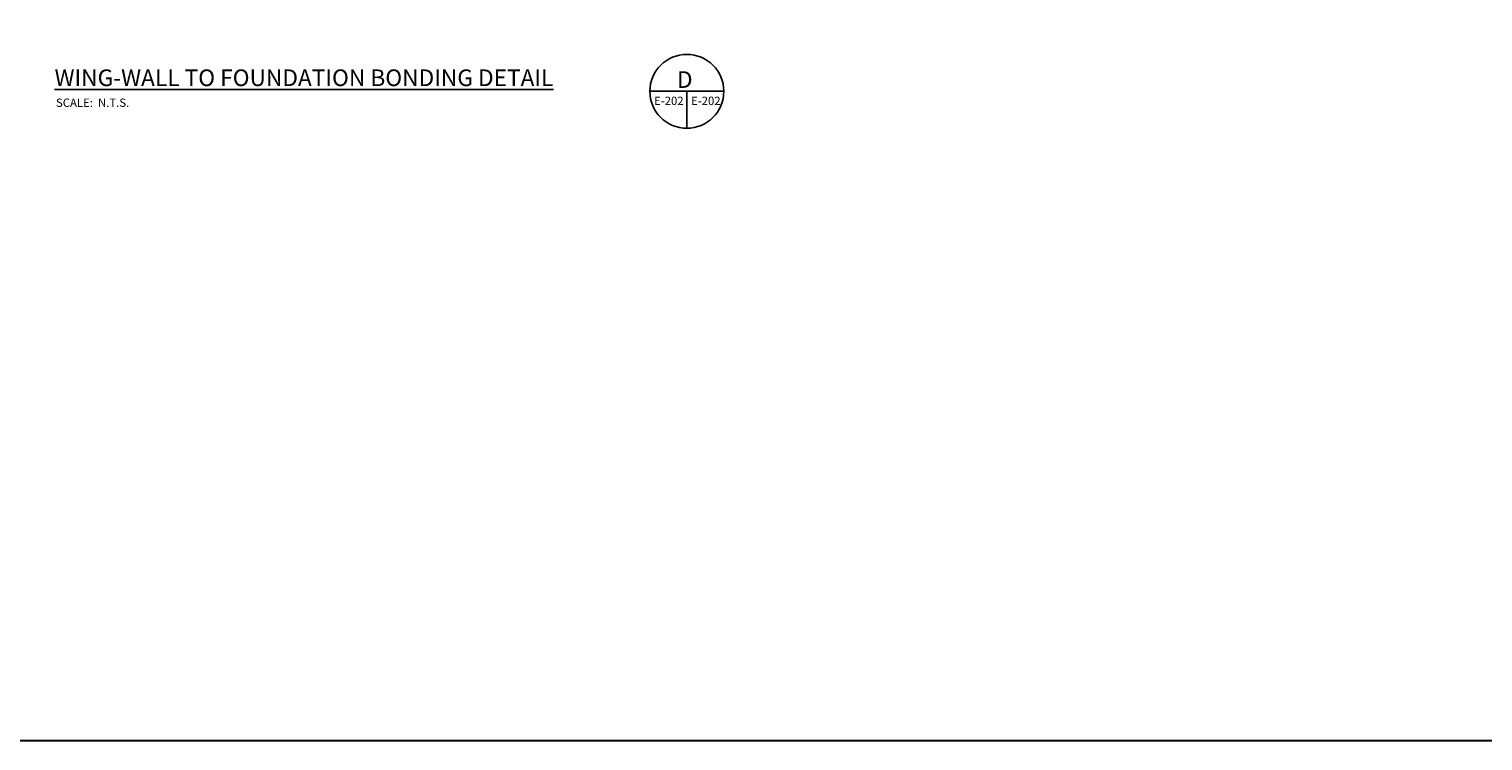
# Model space of a CAD drawing. Header units: inches. Extents: x 0 to 12596, y 564 to 12873.
# Tile 6 of 25: x 1495 to 3067, y 5707 to 6477. Entities that reach past the tile are written whole.
import ezdxf

# ---------------------------------------------------------------- set-up
doc = ezdxf.new("R2010")
doc.units = ezdxf.units.IN
doc.header["$MEASUREMENT"] = 0
doc.layers.add('E-ANNO-TEXT', color=7, linetype='Continuous', lineweight=25)
doc.layers.add('E-GND-GES', color=92, linetype='Continuous', lineweight=60)
doc.styles.get("Standard").update_dxf_attribs({"font": 'arial.ttf'})

msp = doc.modelspace()

# ---------------------------------------------------------------- linework, layer by layer
at = {"layer": 'E-ANNO-TEXT'}
for p, q in [((2166.63076, 6410.06088), (2246.63076, 6410.06088)), ((2206.63076, 6410.06088), (2206.63076, 6370.06088))]:
    msp.add_line(p, q, dxfattribs=at)
msp.add_circle((2206.63076, 6410.06088), 40, dxfattribs=at)
at = {"layer": 'E-GND-GES', "lineweight": 30}
msp.add_lwpolyline([(307.90549, 12873.06463), (8994.96192, 12873.06463), (8994.96192, 5707.31846), (307.90549, 5707.31846)], close=True, dxfattribs=at)

# ---------------------------------------------------------------- texts
at = {"layer": 'E-ANNO-TEXT', "attachment_point": 1}
for s, width, insert, char_height in [('{\\LWING-WALL TO FOUNDATION BONDING DETAIL^I}', 709.5890779, (1522.98316, 6433.73813), 18), ('D', 36.4664863, (2195.95823, 6431.77525), 18), ('SCALE:  N.T.S.', 103.0824088, (1524.48286, 6402.25532), 9), ('E-202', 35.4157189, (2171.1996, 6404.24307), 9), ('E-202', 35.4157189, (2211.1996, 6404.24307), 9)]:
    msp.add_mtext_dynamic_manual_height_columns(s, width=width, gutter_width=48, heights=[0], dxfattribs=dict(at, insert=insert, char_height=char_height))

doc.saveas('drawing.dxf')
